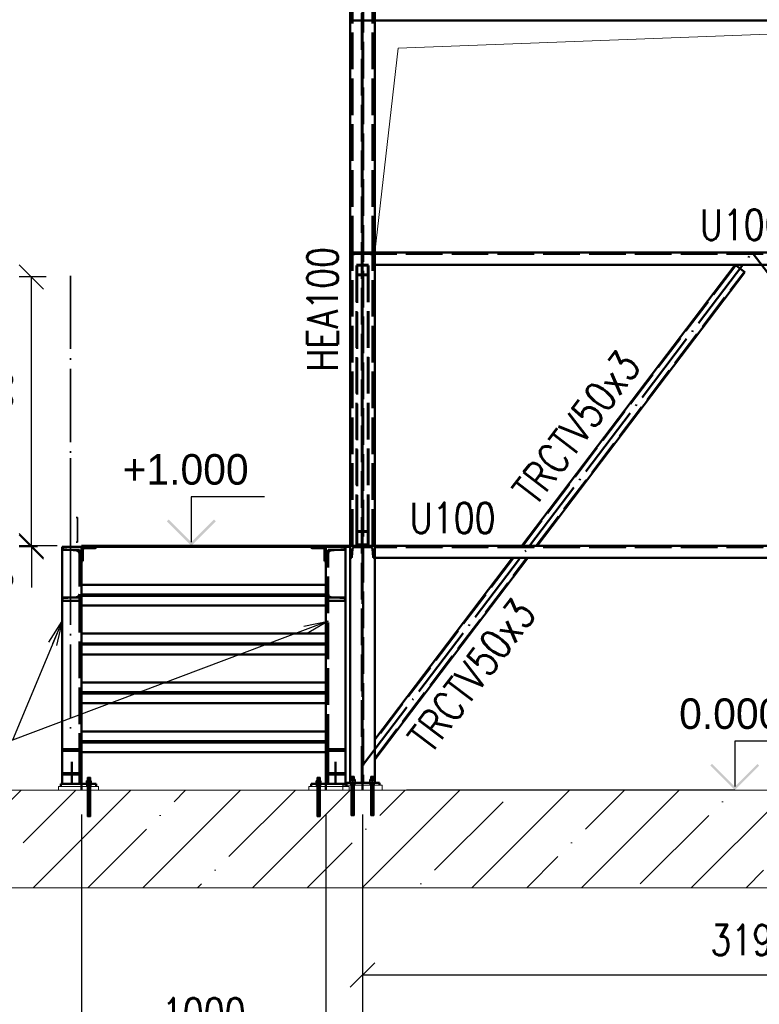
# Paper-space layout 'Layout1' of a CAD drawing. Extents: x -2 to 1083, y -36 to 422.
# Tile 18 of 67: x 352 to 413, y 299 to 379. Entities that reach past the tile are written whole.
import ezdxf

# ---------------------------------------------------------------- set-up
doc = ezdxf.new("R2010")
doc.units = 0
doc.linetypes.add('ACAD_ISO02W100', pattern=[15, 12, -3])
doc.linetypes.add('ACAD_ISO04W100', pattern=[30.5, 24, -3, 0.5, -3])
doc.layers.get('0').update_dxf_attribs({"linetype": 'CONTINUOUS'})
doc.layers.get('DEFPOINTS').update_dxf_attribs({"color": 132, "linetype": 'CONTINUOUS'})
for name, color, linetype, lineweight in [('SS_BETON-PODLITI', 9, 'CONTINUOUS', 13), ('SS_BETON-ZAKLADY', 9, 'CONTINUOUS', 13), ('SS_KOTVY', 2, 'CONTINUOUS', 35), ('SS_KOTY', 3, 'CONTINUOUS', 25), ('SS_KOTY-VYSKOVA', 140, 'CONTINUOUS', 25), ('SS_LEMOVÁNÍ', 21, 'CONTINUOUS', 50), ('SS_PODKLADY', 9, 'CONTINUOUS', 13), ('SS_POPIS_PROFILU', 13, 'CONTINUOUS', 25), ('SS_SCHODISTE', 30, 'CONTINUOUS', 50), ('SS_SLOUPY', 143, 'CONTINUOUS', 50), ('SS_ZABRADLI', 2, 'CONTINUOUS', 35), ('SS_ZTUŽENÍ', 81, 'CONTINUOUS', 50)]:
    doc.layers.add(name, color=color, linetype=linetype, lineweight=lineweight)
doc.layers.add('SS_PLECHY', color=7, linetype='CONTINUOUS', lineweight=50, true_color=0xb47846)
doc.styles.add('ROMANS', font='romans.shx', dxfattribs={"width": 0.8})
doc.styles.add('romans.shx', font='romans.shx', dxfattribs={"height": 5})
doc.dimstyles.new('A-1_(2.5)_50AS', dxfattribs={"dimtxt": 2.5, "dimasz": 2, "dimexe": 1, "dimexo": 2, "dimgap": 0, "dimtad": 0, "dimdec": 1, "dimlfac": 50, "dimrnd": 1, "dimtxsty": 'ROMANS', "dimblk1": 'OBLIQUE', "dimblk2": 'OBLIQUE', "dimsah": 1, "dimcen": 2, "dimclrd": 256, "dimclre": 256, "dimclrt": 256, "dimadec": 1, "dimazin": 2, "dimtfac": 0.714286, "dimtdec": 1, "dimtmove": 0, "dimatfit": 3, "dimldrblk": 'OPEN', "dimfxl": 1, "dimtvp": 1.142857, "dimtfill": 1, "dimtolj": 1, "dimlwd": -1, "dimlwe": -1, "dimarcsym": 0})

# ---------------------------------------------------------------- blocks, each defined once
blk = doc.blocks.new('_Oblique')
at = {"color": 0, "linetype": 'ByBlock', "lineweight": -2}
blk.add_line((-0.5, -0.5), (0.5, 0.5), dxfattribs=at)
blk = doc.blocks.new('*D55')
at = {"layer": 'DEFPOINTS', "color": 0, "transparency": 16777216}
for p in [(357.259, 316.388, 25613.58), (377.259, 316.388), (377.259, 295.252)]:
    blk.add_point(p, dxfattribs=at)
at = {"layer": 'SS_KOTY', "transparency": 16777216}
for p, q in [((357.259, 314.388), (357.259, 294.252)), ((377.259, 314.388), (377.259, 294.252)), ((357.259, 295.252), (377.259, 295.252))]:
    blk.add_line(p, q, dxfattribs=at)
at = {"layer": 'SS_KOTY', "transparency": 16777216, "xscale": 2, "yscale": 2, "zscale": 2, "rotation": 180}
blk.add_blockref('_Oblique', (357.259, 295.252), dxfattribs=at)
at = {"layer": 'SS_KOTY', "transparency": 16777216, "xscale": 2, "yscale": 2, "zscale": 2}
blk.add_blockref('_Oblique', (377.259, 295.252), dxfattribs=at)
at = {"layer": 'SS_KOTY', "transparency": 16777216, "insert": (367.259, 298.109), "char_height": 2.5, "attachment_point": 5, "style": 'ROMANS', "bg_fill": 3, "box_fill_scale": 1.1, "bg_fill_color": 256, "bg_fill_true_color": 13158600, "bg_fill_transparency": 0}
blk.add_mtext('\\A1;1000', dxfattribs=at)
blk = doc.blocks.new('_OPEN')
at = {"color": 0, "linetype": 'ByBlock'}
for p, q in [((-1, 0.167), (0, 0)), ((0, 0), (-1, -0.167)), ((0, 0), (-1, 0))]:
    blk.add_line(p, q, dxfattribs=at)
blk = doc.blocks.new('*D56')
at = {"layer": 'DEFPOINTS', "color": 0, "transparency": 16777216}
for p in [(377.259, 316.388), (380.259, 316.388, 25627)]:
    blk.add_point(p, dxfattribs=at)
at = {"layer": 'SS_KOTY', "transparency": 16777216}
for p, q in [((377.259, 314.388), (377.259, 294.252)), ((380.259, 314.388), (380.259, 294.252)), ((377.259, 295.252), (380.259, 295.252)), ((378.759, 295.252), (380.184, 290.502)), ((380.184, 290.502), (385.041, 290.502))]:
    blk.add_line(p, q, dxfattribs=at)
at = {"layer": 'SS_KOTY', "transparency": 16777216, "xscale": 2, "yscale": 2, "zscale": 2, "rotation": 180}
blk.add_blockref('_Oblique', (377.259, 295.252), dxfattribs=at)
at = {"layer": 'SS_KOTY', "transparency": 16777216, "insert": (382.612, 293.359), "char_height": 2.5, "attachment_point": 5, "style": 'ROMANS', "bg_fill": 3, "box_fill_scale": 1.1, "bg_fill_color": 256, "bg_fill_true_color": 13158600, "bg_fill_transparency": 0}
blk.add_mtext('\\A1;150', dxfattribs=at)
at = {"layer": 'DEFPOINTS', "color": 0, "transparency": 16777216}
blk.add_point((380.259, 295.252), dxfattribs=at)
at = {"layer": 'SS_KOTY', "transparency": 16777216, "xscale": 2, "yscale": 2, "zscale": 2}
blk.add_blockref('_Oblique', (380.259, 295.252), dxfattribs=at)
blk = doc.blocks.new('*D57')
at = {"layer": 'DEFPOINTS', "color": 0, "transparency": 16777216}
for p in [(380.259, 316.388, 25627), (444.059, 316.388), (444.059, 301.252)]:
    blk.add_point(p, dxfattribs=at)
at = {"layer": 'SS_KOTY', "transparency": 16777216}
for p, q in [((380.259, 314.388), (380.259, 300.252)), ((444.059, 314.388), (444.059, 300.252)), ((380.259, 301.252), (444.059, 301.252))]:
    blk.add_line(p, q, dxfattribs=at)
at = {"layer": 'SS_KOTY', "transparency": 16777216, "xscale": 2, "yscale": 2, "zscale": 2, "rotation": 180}
blk.add_blockref('_Oblique', (380.259, 301.252), dxfattribs=at)
at = {"layer": 'SS_KOTY', "transparency": 16777216, "xscale": 2, "yscale": 2, "zscale": 2}
blk.add_blockref('_Oblique', (444.059, 301.252), dxfattribs=at)
at = {"layer": 'SS_KOTY', "transparency": 16777216, "insert": (412.159, 304.109), "char_height": 2.5, "attachment_point": 5, "style": 'ROMANS', "bg_fill": 3, "box_fill_scale": 1.1, "bg_fill_color": 256, "bg_fill_true_color": 13158600, "bg_fill_transparency": 0}
blk.add_mtext('\\A1;3190', dxfattribs=at)
blk = doc.blocks.new('*D61')
at = {"layer": 'DEFPOINTS', "color": 0, "transparency": 16777216}
for p in [(380.259, 316.388, 25627), (507.859, 316.388), (507.859, 295.252)]:
    blk.add_point(p, dxfattribs=at)
at = {"layer": 'SS_KOTY', "transparency": 16777216}
for p, q in [((380.259, 314.388), (380.259, 294.252)), ((507.859, 314.388), (507.859, 294.252)), ((380.259, 295.252), (507.859, 295.252))]:
    blk.add_line(p, q, dxfattribs=at)
at = {"layer": 'SS_KOTY', "transparency": 16777216, "xscale": 2, "yscale": 2, "zscale": 2, "rotation": 180}
blk.add_blockref('_Oblique', (380.259, 295.252), dxfattribs=at)
at = {"layer": 'SS_KOTY', "transparency": 16777216, "xscale": 2, "yscale": 2, "zscale": 2}
blk.add_blockref('_Oblique', (507.859, 295.252), dxfattribs=at)
at = {"layer": 'SS_KOTY', "transparency": 16777216, "insert": (444.059, 298.109), "char_height": 2.5, "attachment_point": 5, "style": 'ROMANS', "bg_fill": 3, "box_fill_scale": 1.1, "bg_fill_color": 256, "bg_fill_true_color": 13158600, "bg_fill_transparency": 0}
blk.add_mtext('\\A1;6380', dxfattribs=at)
blk = doc.blocks.new('*D62')
at = {"layer": 'DEFPOINTS', "color": 0, "transparency": 16777216}
for p in [(357.259, 316.388), (530.859, 316.388), (530.859, 284.502)]:
    blk.add_point(p, dxfattribs=at)
at = {"layer": 'SS_KOTY', "transparency": 16777216}
for p, q in [((357.259, 314.388), (357.259, 283.502)), ((530.859, 314.388), (530.859, 283.502)), ((357.259, 284.502), (530.859, 284.502))]:
    blk.add_line(p, q, dxfattribs=at)
at = {"layer": 'SS_KOTY', "transparency": 16777216, "xscale": 2, "yscale": 2, "zscale": 2, "rotation": 180}
blk.add_blockref('_Oblique', (357.259, 284.502), dxfattribs=at)
at = {"layer": 'SS_KOTY', "transparency": 16777216, "xscale": 2, "yscale": 2, "zscale": 2}
blk.add_blockref('_Oblique', (530.859, 284.502), dxfattribs=at)
at = {"layer": 'SS_KOTY', "transparency": 16777216, "insert": (444.059, 287.359), "char_height": 2.5, "attachment_point": 5, "style": 'ROMANS', "bg_fill": 3, "box_fill_scale": 1.1, "bg_fill_color": 256, "bg_fill_true_color": 13158600, "bg_fill_transparency": 0}
blk.add_mtext('\\A1;8680', dxfattribs=at)
blk = doc.blocks.new('*D66')
at = {"layer": 'DEFPOINTS', "color": 0, "transparency": 16777216}
for p in [(353.156, 336.288), (355.659, 336.288, 25589.7), (357.259, 336.388, 25589.1)]:
    blk.add_point(p, dxfattribs=at)
at = {"layer": 'SS_KOTY', "transparency": 16777216}
for p, q in [((355.259, 336.388), (352.156, 336.388)), ((353.659, 336.288), (352.156, 336.288)), ((353.156, 336.388), (353.156, 336.288)), ((353.156, 336.288), (353.156, 332.955))]:
    blk.add_line(p, q, dxfattribs=at)
at = {"layer": 'SS_KOTY', "transparency": 16777216, "xscale": 2, "yscale": 2, "zscale": 2}
for p, rotation in [((353.156, 336.388), 90), ((353.156, 336.288), 270)]:
    blk.add_blockref('_Oblique', p, dxfattribs=dict(at, rotation=rotation))
at = {"layer": 'SS_KOTY', "transparency": 16777216, "insert": (350.299, 333.622), "char_height": 2.5, "attachment_point": 5, "rotation": 90, "style": 'ROMANS', "bg_fill": 3, "box_fill_scale": 1.1, "bg_fill_color": 256, "bg_fill_true_color": 13158600, "bg_fill_transparency": 0}
blk.add_mtext('\\A1;5', dxfattribs=at)
blk = doc.blocks.new('*D67')
at = {"layer": 'DEFPOINTS', "color": 0, "transparency": 16777216}
for p in [(353.156, 358.391), (356.359, 358.391, 25589.576), (357.259, 336.388, 25589.1)]:
    blk.add_point(p, dxfattribs=at)
at = {"layer": 'SS_KOTY', "transparency": 16777216}
for p, q in [((354.359, 358.391), (352.156, 358.391)), ((353.156, 336.388), (353.156, 358.391)), ((355.259, 336.388), (352.156, 336.388))]:
    blk.add_line(p, q, dxfattribs=at)
at = {"layer": 'SS_KOTY', "transparency": 16777216, "xscale": 2, "yscale": 2, "zscale": 2}
for p, rotation in [((353.156, 358.391), 90), ((353.156, 336.388), 270)]:
    blk.add_blockref('_Oblique', p, dxfattribs=dict(at, rotation=rotation))
at = {"layer": 'SS_KOTY', "transparency": 16777216, "insert": (350.299, 347.39), "char_height": 2.5, "attachment_point": 5, "rotation": 90, "style": 'ROMANS', "bg_fill": 3, "box_fill_scale": 1.1, "bg_fill_color": 256, "bg_fill_true_color": 13158600, "bg_fill_transparency": 0}
blk.add_mtext('\\A1;1100', dxfattribs=at)

psp = doc.layouts.get("Layout1")

# ---------------------------------------------------------------- hatches: boundary and pattern name
at = {"layer": 'SS_KOTY-VYSKOVA'}
psp.add_hatch(color=256, dxfattribs=at).paths.add_polyline_path([(364.3849, 338.5298), (364.2434, 338.3883), (366.2434, 336.3883), (368.2434, 338.3883), (368.102, 338.5298), (366.2434, 336.6712)])

# ---------------------------------------------------------------- linework, layer by layer
at = {"layer": 'SS_BETON-PODLITI', "ltscale": 0.25}
psp.add_line((355.3587, 316.6883), (355.3587, 316.3883), dxfattribs=at)
at = {"layer": 'SS_KOTVY', "color": 7, "linetype": 'ACAD_ISO04W100', "ltscale": 0.25}
for p, q in [((358.0987, 317.0883), (357.6187, 317.0883)), ((357.8587, 317.0883), (357.8587, 317.0883)), ((376.8987, 317.0883), (376.4187, 317.0883)), ((376.6587, 317.0883), (376.6587, 317.0883)), ((379.2187, 317.1883), (379.6987, 317.1883)), ((379.4587, 317.1883), (379.4587, 317.1883)), ((380.8187, 317.1883), (381.2987, 317.1883)), ((381.0587, 317.1883), (381.0587, 317.1883))]:
    psp.add_line(p, q, dxfattribs=at)
at = {"layer": 'SS_KOTVY', "color": 1, "linetype": 'Continuous', "ltscale": 0.25}
for p, q in [((357.6187, 316.9383), (357.6233, 316.9383)), ((357.6187, 316.9383), (357.6187, 316.8883)), ((357.6233, 316.9383), (357.637, 316.9383)), ((357.637, 316.9383), (357.6591, 316.9383)), ((357.6591, 316.9383), (357.689, 316.9383)), ((357.8587, 317.1383), (357.669, 317.1383)), ((357.669, 317.1383), (357.669, 316.9383)), ((357.689, 316.9383), (357.7254, 316.9383)), ((357.7254, 316.9383), (357.7669, 316.9383)), ((357.7478, 317.4083), (357.7387, 317.4083)), ((357.7387, 317.4083), (357.7387, 317.1383)), ((357.7738, 317.4083), (357.7478, 317.4083)), ((357.7669, 316.9383), (357.8119, 316.9383)), ((357.8128, 317.4083), (357.7738, 317.4083)), ((357.8119, 316.9383), (357.8587, 316.9383)), ((357.8587, 317.4083), (357.8128, 317.4083)), ((357.9046, 317.4083), (357.8587, 317.4083)), ((358.0484, 317.1383), (357.8587, 317.1383)), ((357.8587, 317.1383), (357.8587, 316.9383)), ((357.8587, 316.9383), (357.9055, 316.9383)), ((357.9435, 317.4083), (357.9046, 317.4083)), ((357.9055, 316.9383), (357.9505, 316.9383)), ((357.9696, 317.4083), (357.9435, 317.4083)), ((357.9505, 316.9383), (357.992, 316.9383)), ((357.9787, 317.4083), (357.9696, 317.4083)), ((357.9787, 317.1383), (357.9787, 317.4083)), ((357.992, 316.9383), (358.0284, 316.9383)), ((358.0284, 316.9383), (358.0582, 316.9383)), ((358.0484, 316.9383), (358.0484, 317.1383)), ((358.0582, 316.9383), (358.0804, 316.9383)), ((358.0804, 316.9383), (358.0941, 316.9383)), ((358.0941, 316.9383), (358.0987, 316.9383)), ((358.0987, 316.8883), (358.0987, 316.9383)), ((376.4187, 316.9383), (376.4233, 316.9383)), ((376.4187, 316.9383), (376.4187, 316.8883)), ((376.4233, 316.9383), (376.437, 316.9383)), ((376.437, 316.9383), (376.4591, 316.9383)), ((376.4591, 316.9383), (376.489, 316.9383)), ((376.6587, 317.1383), (376.469, 317.1383)), ((376.469, 317.1383), (376.469, 316.9383)), ((376.489, 316.9383), (376.5254, 316.9383)), ((376.5254, 316.9383), (376.5669, 316.9383)), ((376.5478, 317.4083), (376.5387, 317.4083)), ((376.5387, 317.4083), (376.5387, 317.1383)), ((376.5738, 317.4083), (376.5478, 317.4083)), ((376.5669, 316.9383), (376.6119, 316.9383)), ((376.6128, 317.4083), (376.5738, 317.4083)), ((376.6119, 316.9383), (376.6587, 316.9383)), ((376.6587, 317.4083), (376.6128, 317.4083)), ((376.7046, 317.4083), (376.6587, 317.4083)), ((376.8484, 317.1383), (376.6587, 317.1383)), ((376.6587, 317.1383), (376.6587, 316.9383)), ((376.6587, 316.9383), (376.7055, 316.9383)), ((376.7435, 317.4083), (376.7046, 317.4083)), ((376.7055, 316.9383), (376.7505, 316.9383)), ((376.7696, 317.4083), (376.7435, 317.4083)), ((376.7505, 316.9383), (376.792, 316.9383)), ((376.7787, 317.4083), (376.7696, 317.4083)), ((376.7787, 317.1383), (376.7787, 317.4083)), ((376.792, 316.9383), (376.8284, 316.9383)), ((376.8284, 316.9383), (376.8582, 316.9383)), ((376.8484, 316.9383), (376.8484, 317.1383)), ((376.8582, 316.9383), (376.8804, 316.9383)), ((376.8804, 316.9383), (376.8941, 316.9383)), ((376.8941, 316.9383), (376.8987, 316.9383)), ((376.8987, 316.8883), (376.8987, 316.9383)), ((379.2187, 317.0383), (379.2233, 317.0383)), ((379.2187, 317.0383), (379.2187, 316.9883)), ((379.2233, 317.0383), (379.237, 317.0383)), ((379.237, 317.0383), (379.2586, 317.0383)), ((381.2588, 317.0383), (381.2804, 317.0383)), ((381.2804, 317.0383), (381.2941, 317.0383)), ((381.2941, 317.0383), (381.2987, 317.0383)), ((381.2987, 316.9883), (381.2987, 317.0383))]:
    psp.add_line(p, q, dxfattribs=at)
at = {"layer": 'SS_KOTVY', "color": 3, "linetype": 'ACAD_ISO02W100', "ltscale": 0.25}
for p, q in [((379.2586, 317.0383), (379.2591, 317.0383)), ((379.2591, 317.0383), (379.269, 317.0383)), ((379.4587, 317.2383), (379.269, 317.2383)), ((379.269, 317.2383), (379.269, 317.0383)), ((379.269, 317.0383), (379.289, 317.0383)), ((379.289, 317.0383), (379.3254, 317.0383)), ((379.3254, 317.0383), (379.3669, 317.0383)), ((379.3478, 317.5083), (379.3387, 317.5083)), ((379.3387, 317.5083), (379.3387, 317.2383)), ((379.3738, 317.5083), (379.3478, 317.5083)), ((379.3669, 317.0383), (379.4119, 317.0383)), ((379.4128, 317.5083), (379.3738, 317.5083)), ((379.4119, 317.0383), (379.4587, 317.0383)), ((379.4587, 317.5083), (379.4128, 317.5083)), ((379.5046, 317.5083), (379.4587, 317.5083)), ((379.6484, 317.2383), (379.4587, 317.2383)), ((379.4587, 317.2383), (379.4587, 317.0383)), ((379.4587, 317.0383), (379.5055, 317.0383)), ((379.5435, 317.5083), (379.5046, 317.5083)), ((379.5055, 317.0383), (379.5505, 317.0383)), ((379.5696, 317.5083), (379.5435, 317.5083)), ((379.5505, 317.0383), (379.592, 317.0383)), ((379.5787, 317.5083), (379.5696, 317.5083)), ((379.5787, 317.2383), (379.5787, 317.5083)), ((379.592, 317.0383), (379.6284, 317.0383)), ((379.6284, 317.0383), (379.6484, 317.0383)), ((379.6484, 317.0383), (379.6484, 317.2383)), ((379.6484, 317.0383), (379.6582, 317.0383)), ((379.6582, 317.0383), (379.6804, 317.0383)), ((379.6804, 317.0383), (379.6941, 317.0383)), ((379.6941, 317.0383), (379.6987, 317.0383)), ((379.6987, 316.9884), (379.6987, 317.0383)), ((380.8187, 317.0383), (380.8233, 317.0383)), ((380.8187, 317.0383), (380.8187, 316.9884)), ((380.8233, 317.0383), (380.837, 317.0383)), ((380.837, 317.0383), (380.8591, 317.0383)), ((380.8591, 317.0383), (380.869, 317.0383)), ((381.0587, 317.2383), (380.869, 317.2383)), ((380.869, 317.2383), (380.869, 317.0383)), ((380.869, 317.0383), (380.889, 317.0383)), ((380.889, 317.0383), (380.9254, 317.0383)), ((380.9254, 317.0383), (380.9669, 317.0383)), ((380.9478, 317.5083), (380.9387, 317.5083)), ((380.9387, 317.5083), (380.9387, 317.2383)), ((380.9738, 317.5083), (380.9478, 317.5083)), ((380.9669, 317.0383), (381.0119, 317.0383)), ((381.0128, 317.5083), (380.9738, 317.5083)), ((381.0119, 317.0383), (381.0587, 317.0383)), ((381.0587, 317.5083), (381.0128, 317.5083)), ((381.1046, 317.5083), (381.0587, 317.5083)), ((381.2484, 317.2383), (381.0587, 317.2383)), ((381.0587, 317.2383), (381.0587, 317.0383)), ((381.0587, 317.0383), (381.1055, 317.0383)), ((381.1435, 317.5083), (381.1046, 317.5083)), ((381.1055, 317.0383), (381.1505, 317.0383)), ((381.1696, 317.5083), (381.1435, 317.5083)), ((381.1505, 317.0383), (381.192, 317.0383)), ((381.1787, 317.5083), (381.1696, 317.5083)), ((381.1787, 317.2383), (381.1787, 317.5083)), ((381.192, 317.0383), (381.2284, 317.0383)), ((381.2284, 317.0383), (381.2484, 317.0383)), ((381.2484, 317.0383), (381.2484, 317.2383)), ((381.2484, 317.0383), (381.2582, 317.0383)), ((381.2582, 317.0383), (381.2588, 317.0383))]:
    psp.add_line(p, q, dxfattribs=at)
at = {"layer": 'SS_KOTY-VYSKOVA'}
for p, q in [((372.2434, 340.3883, 25589.1), (366.2434, 340.3883, 25589.1)), ((366.2434, 340.3883, 25589.1), (366.2434, 336.6712, 25589.1)), ((416.735, 320.3883), (410.735, 320.3883))]:
    psp.add_line(p, q, dxfattribs=at)
at = {"layer": 'SS_LEMOVÁNÍ', "color": 7, "linetype": 'ACAD_ISO04W100', "ltscale": 0.25}
for p, q in [((380.2587, 336.3883), (380.2587, 396.3883)), ((380.2587, 379.3883), (444.0587, 379.3883)), ((380.2587, 379.3883), (380.2587, 379.3883)), ((380.2587, 360.3883), (380.2587, 379.3883)), ((380.2587, 360.3883), (444.0587, 360.3883)), ((380.2587, 360.3883), (380.2587, 360.3883)), ((380.2587, 336.3883), (444.0587, 336.3883)), ((380.2587, 336.3883), (380.2587, 336.3883))]:
    psp.add_line(p, q, dxfattribs=at)
at = {"layer": 'SS_LEMOVÁNÍ', "color": 3, "linetype": 'ACAD_ISO02W100', "ltscale": 0.25}
for p, q in [((379.4287, 379.3883), (379.4287, 394.4683)), ((381.0887, 379.3883), (381.0887, 394.4683)), ((379.2587, 379.3883), (381.2587, 379.3883)), ((379.4287, 360.3883), (379.4287, 379.3883)), ((381.0887, 360.3883), (381.0887, 379.3883)), ((381.2587, 360.3883), (379.2587, 360.3883)), ((379.4287, 336.3883), (379.4287, 360.3883)), ((381.0887, 336.3883), (381.0887, 360.3883)), ((379.3953, 359.4712), (379.4466, 360.1119)), ((380.9014, 360.2683), (379.616, 360.2683)), ((381.0708, 360.1119), (381.1221, 359.4712)), ((443.0587, 360.2683), (381.2587, 360.2683)), ((379.2587, 359.3883), (379.3056, 359.3883)), ((381.2118, 359.3883), (381.2587, 359.3883)), ((379.2587, 336.3883), (381.2587, 336.3883)), ((379.3953, 335.4712), (379.4466, 336.1119)), ((380.9014, 336.2683), (379.616, 336.2683)), ((381.0708, 336.1119), (381.1221, 335.4712)), ((443.0587, 336.2683), (381.2587, 336.2683)), ((379.2587, 335.3883), (379.3056, 335.3883)), ((381.2118, 335.3883), (381.2587, 335.3883))]:
    psp.add_line(p, q, dxfattribs=at)
at = {"layer": 'SS_LEMOVÁNÍ', "color": 1, "linetype": 'Continuous', "ltscale": 0.25}
for p, q in [((381.2587, 379.3883), (443.0587, 379.3883)), ((443.0587, 360.3883), (381.2587, 360.3883)), ((381.2587, 359.3883), (443.0587, 359.3883)), ((381.2587, 336.3883), (443.0587, 336.3883)), ((381.2587, 335.3883), (443.0587, 335.3883))]:
    psp.add_line(p, q, dxfattribs=at)
at = {"layer": 'SS_LEMOVÁNÍ', "color": 3, "linetype": 'ACAD_ISO02W100', "ltscale": 0.25, "extrusion": (8.28135e-13, -3.82363e-13, -1)}
psp.add_arc((-379.616, 360.0983), 0.17, 4.574, 90, dxfattribs=at)
at = {"layer": 'SS_LEMOVÁNÍ', "color": 3, "linetype": 'ACAD_ISO02W100', "ltscale": 0.25, "extrusion": (0, 6.12323e-17, -1)}
psp.add_arc((-380.9014, 360.0983), 0.17, 90, 175.426, dxfattribs=at)
at = {"layer": 'SS_LEMOVÁNÍ', "color": 3, "linetype": 'ACAD_ISO02W100', "ltscale": 0.25}
for centre, start, end in [((379.3056, 359.4783), 270, 355.426), ((381.2118, 359.4783), 184.574, 270), ((379.3056, 335.4783), 270, 355.426), ((381.2118, 335.4783), 184.574, 270)]:
    psp.add_arc(centre, 0.09, start, end, dxfattribs=at)
at = {"layer": 'SS_LEMOVÁNÍ', "color": 3, "linetype": 'ACAD_ISO02W100', "ltscale": 0.25, "extrusion": (4.14068e-13, -1.91151e-13, -1)}
psp.add_arc((-379.616, 336.0983), 0.17, 4.574, 90, dxfattribs=at)
at = {"layer": 'SS_LEMOVÁNÍ', "color": 3, "linetype": 'ACAD_ISO02W100', "ltscale": 0.25, "extrusion": (-1.77282e-13, -4.27936e-13, -1)}
psp.add_arc((-380.9014, 336.0983), 0.17, 90, 175.426, dxfattribs=at)
at = {"layer": 'SS_PLECHY', "color": 1, "linetype": 'Continuous', "ltscale": 0.25}
for p, q in [((376.0587, 336.2883), (358.4587, 336.2883)), ((357.2587, 328.3883), (377.2587, 328.3883)), ((377.2587, 328.2883), (357.2587, 328.2883)), ((357.2587, 324.3883), (377.2587, 324.3883)), ((377.2587, 324.2883), (357.2587, 324.2883)), ((357.2587, 320.3883), (377.2587, 320.3883)), ((377.2587, 320.2883), (357.2587, 320.2883))]:
    psp.add_line(p, q, dxfattribs=at)
at = {"layer": 'SS_PLECHY', "color": 9, "linetype": 'Continuous', "ltscale": 0.25}
for p, q in [((357.2587, 331.4883), (377.2587, 331.4883)), ((377.2587, 329.1883), (357.2587, 329.1883)), ((357.2587, 327.4883), (377.2587, 327.4883)), ((377.2587, 325.1883), (357.2587, 325.1883)), ((357.2587, 323.4883), (377.2587, 323.4883)), ((377.2587, 321.1883), (357.2587, 321.1883)), ((357.2587, 319.4883), (377.2587, 319.4883))]:
    psp.add_line(p, q, dxfattribs=at)
at = {"layer": 'SS_PODKLADY', "color": 3, "linetype": 'ACAD_ISO02W100', "ltscale": 0.25}
psp.add_line((506.8587, 336.2883), (381.2587, 336.2883), dxfattribs=at)
at = {"layer": 'SS_PODKLADY', "elevation": 25627.96}
psp.add_lwpolyline([(381.2587, 360.3883), (383.1667, 377.1102), (443.0587, 379.3883)], dxfattribs=at)
at = {"layer": 'SS_POPIS_PROFILU', "color": 0, "linetype": 'ByBlock'}
for p, q in [((354.5837, 328.4858), (355.6587, 330.205)), ((355.6587, 330.205), (354.8915, 328.358)), ((355.6587, 330.205), (355.1994, 328.2301)), ((375.4497, 329.8112), (377.4387, 330.205)), ((377.4387, 330.205), (375.5673, 329.4993)), ((377.4387, 330.205), (375.685, 329.1874))]:
    psp.add_line(p, q, dxfattribs=at)
at = {"layer": 'SS_POPIS_PROFILU', "color": 13}
for points in [[(355.6587, 330.205), (351.6138, 320.4663), (343.8043, 320.4663)], [(377.4387, 330.205), (351.6138, 320.4663), (343.8043, 320.4663)]]:
    psp.add_lwpolyline(points, dxfattribs=at)
at = {"layer": 'SS_SCHODISTE', "color": 1, "linetype": 'Continuous', "ltscale": 0.25}
for p, q in [((358.4587, 336.2683), (358.4587, 336.2883)), ((377.2587, 336.2883), (376.0587, 336.2883)), ((376.0587, 336.2883), (376.0587, 336.2683)), ((376.1387, 336.1883), (376.9987, 336.1883)), ((378.8587, 336.2883), (377.2587, 336.2883)), ((377.2587, 336.2883), (377.2587, 319.7217)), ((378.8587, 319.7217), (378.8587, 336.2883)), ((377.1587, 336.0283), (377.1587, 335.1683)), ((377.2387, 335.0883), (377.2587, 335.0883)), ((357.2587, 319.7216), (355.6587, 319.7216)), ((355.6587, 319.7216), (355.6587, 316.8883)), ((357.2587, 316.8883), (357.2587, 319.7216)), ((378.8587, 319.7216), (377.2587, 319.7216)), ((377.2587, 319.7216), (377.2587, 316.8883)), ((378.8587, 316.9883), (378.8587, 319.7216)), ((358.4587, 316.8883), (355.5587, 316.8883)), ((355.5587, 316.8883), (355.5587, 316.6883)), ((378.8587, 316.8883), (376.0587, 316.8883))]:
    psp.add_line(p, q, dxfattribs=at)
at = {"layer": 'SS_SCHODISTE', "color": 7, "linetype": 'Continuous', "ltscale": 0.25}
for p, q in [((377.2587, 336.3883), (379.2587, 336.3883)), ((377.2587, 336.3883), (377.2587, 336.2883)), ((379.2587, 336.2883), (378.8587, 336.2883))]:
    psp.add_line(p, q, dxfattribs=at)
at = {"layer": 'SS_SCHODISTE', "color": 7, "linetype": 'ACAD_ISO04W100', "ltscale": 0.25}
for p, q in [((377.2587, 336.2883), (377.2587, 336.2883)), ((377.2587, 336.2883), (377.2587, 336.2883)), ((356.4587, 318.6912), (356.4587, 316.8883)), ((378.0587, 318.6912), (378.0587, 316.8883))]:
    psp.add_line(p, q, dxfattribs=at)
at = {"layer": 'SS_SCHODISTE', "color": 3, "linetype": 'ACAD_ISO02W100', "ltscale": 0.25}
for p, q in [((378.7483, 336.0935), (378.8235, 336.1283)), ((378.8235, 336.1283), (378.8587, 336.2131)), ((378.8587, 336.0383), (377.4387, 336.0383)), ((377.4387, 319.6046), (377.4387, 336.0383)), ((377.4387, 335.7579), (377.5119, 335.9347)), ((377.5119, 335.9347), (377.6688, 336.0071)), ((377.6688, 336.0071), (378.7483, 336.0935)), ((357.0787, 332.1383), (355.6587, 332.1383)), ((355.7691, 332.0832), (355.6938, 332.0484)), ((355.7691, 332.0832), (356.8486, 332.1695)), ((377.5119, 332.242), (377.4387, 332.4187)), ((378.8587, 332.1383), (377.4387, 332.1383)), ((377.6688, 332.1695), (377.5119, 332.242)), ((377.6688, 332.1695), (378.7483, 332.0832)), ((378.8235, 332.0484), (378.7483, 332.0832)), ((355.6938, 332.0484), (355.6587, 331.9636)), ((357.2587, 331.8883), (355.6587, 331.8883)), ((378.8587, 331.8883), (377.2587, 331.8883)), ((378.8587, 331.9636), (378.8235, 332.0484)), ((355.6587, 319.6046), (357.0787, 319.6046)), ((357.0787, 319.6046), (357.0787, 316.8883)), ((377.4387, 319.6046), (378.8587, 319.6046)), ((377.4387, 316.8883), (377.4387, 319.6046)), ((357.0787, 317.7779), (355.6587, 317.7779)), ((357.2587, 317.6608), (355.6587, 317.6608)), ((378.8587, 317.6608), (377.2587, 317.6608)), ((378.8587, 317.7779), (377.4387, 317.7779)), ((378.9587, 316.8883), (378.8587, 316.8883))]:
    psp.add_line(p, q, dxfattribs=at)
at = {"layer": 'SS_SCHODISTE', "color": 1, "linetype": 'Continuous', "ltscale": 0.25}
for centre, start, end in [((358.3787, 336.2683), 270, 0), ((376.1387, 336.2683), 180, 270), ((377.2387, 335.1683), 180, 270)]:
    psp.add_arc(centre, 0.08, start, end, dxfattribs=at)
at = {"layer": 'SS_SCHODISTE', "color": 1, "linetype": 'Continuous', "ltscale": 0.25, "extrusion": (-1.88363e-13, -4.54686e-13, -1)}
psp.add_arc((-376.9987, 336.0283), 0.16, 90, 180, dxfattribs=at)
at = {"layer": 'SS_SCHODISTE', "color": 3, "linetype": 'ACAD_ISO02W100', "ltscale": 0.25, "extrusion": (6.0633e-13, -2.51089e-13, -1)}
psp.add_arc((-378.7387, 336.2131), 0.12, 180, 265.426, dxfattribs=at)
at = {"layer": 'SS_SCHODISTE', "color": 3, "linetype": 'ACAD_ISO02W100', "ltscale": 0.25}
for centre, start, end in [((377.6887, 335.7579), 94.574, 180), ((377.6887, 332.4187), 180, 265.426)]:
    psp.add_arc(centre, 0.25, start, end, dxfattribs=at)
at = {"layer": 'SS_SCHODISTE', "color": 3, "linetype": 'ACAD_ISO02W100', "ltscale": 0.25, "extrusion": (-1.21266e-12, 5.02361e-13, -1)}
psp.add_arc((-355.7787, 331.9636), 0.12, 0, 85.426, dxfattribs=at)
at = {"layer": 'SS_SCHODISTE', "color": 3, "linetype": 'ACAD_ISO02W100', "ltscale": 0.25, "extrusion": (2.70884e-13, 5.86657e-13, -1)}
psp.add_arc((-378.7387, 331.9636), 0.12, 94.574, 180, dxfattribs=at)
at = {"layer": 'SS_SLOUPY', "color": 1, "linetype": 'Continuous', "ltscale": 0.25}
for p, q in [((379.2587, 396.3883), (379.2587, 316.9884)), ((381.2587, 316.9884), (381.2587, 396.3883)), ((381.6587, 316.9883), (378.8587, 316.9883))]:
    psp.add_line(p, q, dxfattribs=at)
at = {"layer": 'SS_SLOUPY', "color": 3, "linetype": 'ACAD_ISO02W100', "ltscale": 0.25}
for p, q in [((380.2087, 316.9884), (380.2087, 396.3883)), ((380.3087, 396.3883), (380.3087, 316.9884))]:
    psp.add_line(p, q, dxfattribs=at)
at = {"layer": 'SS_ZABRADLI', "color": 7, "linetype": 'ACAD_ISO04W100', "ltscale": 0.25, "extrusion": (1, 0, 0)}
psp.add_arc((331.8954, 0, 356.3587), 1.02, 90, 219.805571, dxfattribs=at)
at = {"layer": 'SS_ZTUŽENÍ', "color": 7, "linetype": 'ACAD_ISO04W100', "ltscale": 0.25}
for p, q in [((380.2587, 360.3883), (380.2587, 336.3883)), ((393.9301, 336.3883), (412.1587, 360.3883)), ((412.1587, 360.3883), (430.3873, 336.3883)), ((380.2587, 318.3883), (393.9301, 336.3883))]:
    psp.add_line(p, q, dxfattribs=at)
at = {"layer": 'SS_ZTUŽENÍ', "color": 3, "linetype": 'ACAD_ISO02W100', "ltscale": 0.25}
for p, q in [((379.7587, 359.3883), (380.7587, 359.3883)), ((379.7587, 337.586), (379.7587, 359.3883)), ((380.6987, 359.3376), (379.8187, 359.3376)), ((379.8187, 337.5151), (379.8187, 359.3376)), ((380.6987, 359.3376), (380.6987, 337.5151)), ((380.7587, 337.586), (380.7587, 359.3883)), ((410.8191, 359.352), (393.3776, 336.3884)), ((394.4827, 336.3884), (411.5199, 358.8198)), ((380.7587, 358.5428), (379.7587, 358.5428)), ((380.6987, 358.5936), (379.8187, 358.5936)), ((379.7587, 337.586), (380.7587, 337.586)), ((379.7587, 336.4743), (379.7587, 337.586)), ((379.8187, 337.5151), (380.6987, 337.5151)), ((379.8187, 336.4743), (379.8187, 337.5151)), ((380.6987, 337.5151), (380.6987, 336.4743)), ((380.7587, 336.4033), (380.7587, 337.586)), ((379.7587, 336.4033), (379.7587, 336.4743)), ((379.7587, 336.4033), (380.7587, 336.4033)), ((379.8187, 336.4743), (380.6987, 336.4743)), ((381.2587, 318.9775), (393.7231, 335.3883)), ((392.6181, 335.3883), (381.2587, 320.4324))]:
    psp.add_line(p, q, dxfattribs=at)
at = {"layer": 'SS_ZTUŽENÍ', "color": 1, "linetype": 'Continuous', "ltscale": 0.25}
for p, q in [((410.7713, 359.3883), (393.3023, 336.3884)), ((394.558, 336.3884), (411.5676, 358.7835)), ((411.5676, 358.7835), (410.7713, 359.3883)), ((381.2587, 318.8783), (393.7985, 335.3883)), ((392.5427, 335.3883), (381.2587, 320.5316))]:
    psp.add_line(p, q, dxfattribs=at)

# ---------------------------------------------------------------- texts
at = {"layer": 'SS_KOTY-VYSKOVA'}
for s, p in [('+1.000', (360.6182, 341.3883)), ('0.000', (406.1785, 321.3883))]:
    psp.add_text(s, height=2.5, dxfattribs=at).set_placement(p)
at = {"layer": 'SS_POPIS_PROFILU', "color": 13, "style": 'romans.shx', "width": 0.8}
for p in [(407.8718, 361.4093), (384.1156, 337.4093)]:
    psp.add_text('U100', height=2.5, dxfattribs=at).set_placement(p)
for s, rotation, p in [('HEA100', 90, (378.2377, 350.6445)), ('TRCTV50x3', 52.782464, (394.4038, 339.5266)), ('TRCTV50x3', 52.782464, (385.833, 319.2395))]:
    psp.add_text(s, height=2.5, rotation=rotation, dxfattribs=at).set_placement(p)

# ---------------------------------------------------------------- dimensions: what is measured, and where the dimension line sits
at = {"layer": 'SS_KOTY'}
dim = psp.add_linear_dim(base=(353.1559, 336.2883), p1=(357.2587, 336.3883, 25589.1), p2=(355.6587, 336.2883, 25589.7), angle=90, dimstyle='A-1_(2.5)_50AS', dxfattribs=at)
dim.commit()
dim.dimension.update_dxf_attribs({"geometry": '*D66', "text_midpoint": (350.2987, 333.6217)})
dim = psp.add_linear_dim(base=(377.2587, 295.252), p1=(357.2587, 316.3883, 25613.58), p2=(377.2587, 316.3883), dimstyle='A-1_(2.5)_50AS', dxfattribs=at)
dim.commit()
dim.dimension.update_dxf_attribs({"geometry": '*D55', "text_midpoint": (367.2587, 298.1091)})

# ---------------------------------------------------------------- next in the draw order: linework, layer by layer
at = {"layer": 'SS_PLECHY', "color": 9, "linetype": 'Continuous', "ltscale": 0.25}
psp.add_line((377.2587, 333.1883), (357.2587, 333.1883), dxfattribs=at)
at = {"layer": 'SS_PLECHY', "color": 1, "linetype": 'Continuous', "ltscale": 0.25}
for p, q in [((357.2587, 332.3883), (377.2587, 332.3883)), ((377.2587, 332.2883), (357.2587, 332.2883))]:
    psp.add_line(p, q, dxfattribs=at)
at = {"layer": 'SS_SCHODISTE', "color": 3, "linetype": 'ACAD_ISO02W100', "ltscale": 0.25}
for p, q in [((357.0055, 332.242), (356.8486, 332.1695)), ((357.0787, 332.4187), (357.0055, 332.242))]:
    psp.add_line(p, q, dxfattribs=at)
psp.add_arc((356.8287, 332.4187), 0.25, 274.574, 0, dxfattribs=at)

# ---------------------------------------------------------------- next in the draw order: dimensions: what is measured, and where the dimension line sits
at = {"layer": 'SS_KOTY'}
dim = psp.add_linear_dim(base=(353.1559, 358.3915), p1=(357.2587, 336.3883, 25589.1), p2=(356.3587, 358.3915, 25589.5762), angle=90, dimstyle='A-1_(2.5)_50AS', override={"dimtmove": 1}, dxfattribs=at)
dim.commit()
dim.dimension.update_dxf_attribs({"geometry": '*D67', "text_midpoint": (350.2987, 347.3899)})
dim = psp.add_linear_dim(base=(380.2587, 295.252), p1=(377.2587, 316.3883), p2=(380.2587, 316.3883, 25627), dimstyle='A-1_(2.5)_50AS', override={"dimtmove": 1}, dxfattribs=at)
dim.commit()
dim.dimension.update_dxf_attribs({"geometry": '*D56', "text_midpoint": (380.1837, 293.3591)})

# ---------------------------------------------------------------- next in the draw order: linework, layer by layer
at = {"layer": 'SS_KOTY-VYSKOVA'}
psp.add_line((366.2434, 336.3883), (357.2594, 336.3883), dxfattribs=at)
at = {"layer": 'SS_PLECHY', "color": 1, "linetype": 'Continuous', "ltscale": 0.25}
for p, q in [((357.2587, 336.3883), (377.2587, 336.3883)), ((357.2587, 336.2883), (357.2587, 336.3883))]:
    psp.add_line(p, q, dxfattribs=at)
at = {"layer": 'SS_SCHODISTE', "color": 1, "linetype": 'Continuous', "ltscale": 0.25}
for p, q in [((355.9137, 336.2883), (355.6587, 336.2883)), ((355.6587, 336.2883), (355.6587, 319.7217)), ((357.2587, 336.2883), (356.8037, 336.2883)), ((357.2587, 319.7217), (357.2587, 336.2883)), ((358.4587, 336.2883), (357.2587, 336.2883)), ((357.5187, 336.1883), (358.3787, 336.1883)), ((357.3587, 335.1683), (357.3587, 336.0283)), ((357.2587, 335.0883), (357.2787, 335.0883))]:
    psp.add_line(p, q, dxfattribs=at)
at = {"layer": 'SS_SCHODISTE', "color": 3, "linetype": 'ACAD_ISO02W100', "ltscale": 0.25}
for p, q in [((355.6587, 336.2131), (355.6938, 336.1283)), ((355.6938, 336.1283), (355.7691, 336.0935)), ((356.8037, 336.2883), (355.9137, 336.2883)), ((357.0787, 336.0383), (355.6587, 336.0383)), ((356.8486, 336.0071), (355.7691, 336.0935)), ((356.8486, 336.0071), (357.0055, 335.9347)), ((357.0055, 335.9347), (357.0787, 335.7579)), ((357.0787, 336.0383), (357.0787, 319.6046))]:
    psp.add_line(p, q, dxfattribs=at)
at = {"layer": 'SS_SCHODISTE', "color": 7, "linetype": 'ACAD_ISO04W100', "ltscale": 0.25}
psp.add_line((357.2587, 336.2883), (357.2587, 336.2883), dxfattribs=at)
psp.add_line((357.2587, 336.2883), (357.2587, 336.2883), dxfattribs=at)
at = {"layer": 'SS_SCHODISTE', "color": 3, "linetype": 'ACAD_ISO02W100', "ltscale": 0.25, "extrusion": (-5.41768e-13, -1.17313e-12, -1)}
psp.add_arc((-355.7787, 336.2131), 0.12, 274.574, 0, dxfattribs=at)
at = {"layer": 'SS_SCHODISTE', "color": 1, "linetype": 'Continuous', "ltscale": 0.25, "extrusion": (0, 6.12323e-17, -1)}
psp.add_arc((-357.5187, 336.0283), 0.16, 0, 90, dxfattribs=at)
at = {"layer": 'SS_SCHODISTE', "color": 3, "linetype": 'ACAD_ISO02W100', "ltscale": 0.25}
psp.add_arc((356.8287, 335.7579), 0.25, 0, 85.426, dxfattribs=at)
at = {"layer": 'SS_SCHODISTE', "color": 1, "linetype": 'Continuous', "ltscale": 0.25}
psp.add_arc((357.2787, 335.1683), 0.08, 270, 0, dxfattribs=at)
at = {"layer": 'SS_ZABRADLI', "color": 7, "linetype": 'ACAD_ISO04W100', "ltscale": 0.25}
for p, q in [((356.3587, 358.4915), (356.3587, 340.0235)), ((356.3587, 343.5434), (356.3587, 321.2811)), ((356.3587, 339.2399), (356.3587, 331.8954))]:
    psp.add_line(p, q, dxfattribs=at)
at = {"layer": 'SS_ZABRADLI', "color": 1, "linetype": 'Continuous', "ltscale": 0.25}
for p, q in [((356.9237, 338.6883), (356.8037, 338.6883)), ((356.9237, 336.6883), (356.9237, 338.6883)), ((356.8037, 336.6883), (356.9237, 336.6883))]:
    psp.add_line(p, q, dxfattribs=at)
at = {"layer": 'SS_ZABRADLI', "color": 7, "linetype": 'ACAD_ISO04W100', "ltscale": 0.25, "extrusion": (1, 0, 0)}
psp.add_arc((339.2399, 0, 356.3587), 1.02, 39.805571, 90, dxfattribs=at)

# ---------------------------------------------------------------- next in the draw order: dimensions: what is measured, and where the dimension line sits
at = {"layer": 'SS_KOTY'}
dim = psp.add_linear_dim(base=(444.0587, 301.252), p1=(380.2587, 316.3883, 25627), p2=(444.0587, 316.3883), dimstyle='A-1_(2.5)_50AS', override={"dimtmove": 1}, dxfattribs=at)
dim.commit()
dim.dimension.update_dxf_attribs({"geometry": '*D57', "text_midpoint": (412.1587, 304.1091)})

# ---------------------------------------------------------------- next in the draw order: dimensions: what is measured, and where the dimension line sits
dim = psp.add_linear_dim(base=(507.8587, 295.252), p1=(380.2587, 316.3883, 25627), p2=(507.8587, 316.3883), dimstyle='A-1_(2.5)_50AS', dxfattribs=at)
dim.commit()
dim.dimension.update_dxf_attribs({"geometry": '*D61', "text_midpoint": (444.0587, 298.1091)})

# ---------------------------------------------------------------- next in the draw order: dimensions: what is measured, and where the dimension line sits
dim = psp.add_linear_dim(base=(530.8587, 284.502), p1=(357.2587, 316.3883), p2=(530.8587, 316.3883), dimstyle='A-1_(2.5)_50AS', dxfattribs=at)
dim.commit()
dim.dimension.update_dxf_attribs({"geometry": '*D62', "text_midpoint": (444.0587, 287.3591)})

# ---------------------------------------------------------------- next in the draw order: hatches: boundary and pattern name
at = {"layer": 'SS_BETON-ZAKLADY'}
h = psp.add_hatch(dxfattribs=at)
h.set_pattern_fill('ANSI35', color=256, style=0)
h.paths.add_polyline_path([(539.8924, 308.3883), (539.8924, 316.3883), (346.2974, 316.3883), (346.2974, 308.3883)], flags=0)
at = {"layer": 'SS_KOTY-VYSKOVA'}
psp.add_hatch(color=256, dxfattribs=at).paths.add_polyline_path([(408.8764, 318.5298), (408.735, 318.3883), (410.735, 316.3883), (412.735, 318.3883), (412.5935, 318.5298), (410.735, 316.6712)])

# ---------------------------------------------------------------- next in the draw order: linework, layer by layer
at = {"layer": 'SS_BETON-PODLITI', "ltscale": 0.25}
for p, q in [((381.8587, 316.7883), (378.6587, 316.7883)), ((378.6587, 316.7883), (378.6587, 316.3883)), ((381.8587, 316.3883), (381.8587, 316.7883)), ((358.6587, 316.6883), (355.3587, 316.6883)), ((358.6587, 316.3883), (358.6587, 316.6883)), ((378.6587, 316.6883), (375.8587, 316.6883)), ((375.8587, 316.6883), (375.8587, 316.3883)), ((379.1587, 316.6883), (378.6587, 316.6883)), ((379.1587, 316.3883), (379.1587, 316.6883))]:
    psp.add_line(p, q, dxfattribs=at)
at = {"layer": 'SS_BETON-ZAKLADY', "ltscale": 0.25}
for p, q in [((539.8924, 316.3883), (346.2974, 316.3883)), ((346.2974, 308.3883), (539.8924, 308.3883))]:
    psp.add_line(p, q, dxfattribs=at)
at = {"layer": 'SS_KOTVY', "color": 3, "linetype": 'ACAD_ISO02W100', "ltscale": 0.25}
for p, q in [((357.7387, 316.8883), (357.7387, 316.6883)), ((357.9787, 316.6883), (357.9787, 316.8883)), ((376.5387, 316.8883), (376.5387, 316.6883)), ((376.7787, 316.6883), (376.7787, 316.8883)), ((379.3387, 316.9883), (379.3387, 316.7883)), ((379.3387, 316.7883), (379.3387, 314.3083)), ((379.5787, 316.7883), (379.5787, 316.9883)), ((379.5787, 314.3083), (379.5787, 316.7883)), ((380.9387, 316.9883), (380.9387, 316.7883)), ((380.9387, 316.7883), (380.9387, 314.3083)), ((381.1787, 316.7883), (381.1787, 316.9883)), ((381.1787, 314.3083), (381.1787, 316.7883)), ((357.7387, 316.6883), (357.7387, 316.3883)), ((357.7387, 316.3883), (357.7387, 314.2083)), ((357.9787, 316.3883), (357.9787, 316.6883)), ((357.9787, 314.2083), (357.9787, 316.3883)), ((376.5387, 316.6883), (376.5387, 316.3883)), ((376.5387, 316.3883), (376.5387, 314.2083)), ((376.7787, 316.3883), (376.7787, 316.6883)), ((376.7787, 314.2083), (376.7787, 316.3883)), ((357.7387, 314.2083), (357.741, 314.2083)), ((357.741, 314.2083), (357.7478, 314.2083)), ((357.7478, 314.2083), (357.7589, 314.2083)), ((357.7589, 314.2083), (357.7738, 314.2083)), ((357.7738, 314.2083), (357.792, 314.2083)), ((357.792, 314.2083), (357.8128, 314.2083)), ((357.8128, 314.2083), (357.8353, 314.2083)), ((357.8353, 314.2083), (357.8587, 314.2083)), ((357.8587, 314.2083), (357.8821, 314.2083)), ((357.8821, 314.2083), (357.9046, 314.2083)), ((357.9046, 314.2083), (357.9254, 314.2083)), ((357.9254, 314.2083), (357.9435, 314.2083)), ((357.9435, 314.2083), (357.9585, 314.2083)), ((357.9585, 314.2083), (357.9696, 314.2083)), ((357.9696, 314.2083), (357.9764, 314.2083)), ((357.9764, 314.2083), (357.9787, 314.2083)), ((376.5387, 314.2083), (376.541, 314.2083)), ((376.541, 314.2083), (376.5478, 314.2083)), ((376.5478, 314.2083), (376.5589, 314.2083)), ((376.5589, 314.2083), (376.5738, 314.2083)), ((376.5738, 314.2083), (376.592, 314.2083)), ((376.592, 314.2083), (376.6128, 314.2083)), ((376.6128, 314.2083), (376.6353, 314.2083)), ((376.6353, 314.2083), (376.6587, 314.2083)), ((376.6587, 314.2083), (376.6821, 314.2083)), ((376.6821, 314.2083), (376.7046, 314.2083)), ((376.7046, 314.2083), (376.7254, 314.2083)), ((376.7254, 314.2083), (376.7435, 314.2083)), ((376.7435, 314.2083), (376.7585, 314.2083)), ((376.7585, 314.2083), (376.7696, 314.2083)), ((376.7696, 314.2083), (376.7764, 314.2083)), ((376.7764, 314.2083), (376.7787, 314.2083)), ((379.3387, 314.3083), (379.341, 314.3083)), ((379.341, 314.3083), (379.3478, 314.3083)), ((379.3478, 314.3083), (379.3589, 314.3083)), ((379.3589, 314.3083), (379.3738, 314.3083)), ((379.3738, 314.3083), (379.392, 314.3083)), ((379.392, 314.3083), (379.4128, 314.3083)), ((379.4128, 314.3083), (379.4353, 314.3083)), ((379.4353, 314.3083), (379.4587, 314.3083)), ((379.4587, 314.3083), (379.4821, 314.3083)), ((379.4821, 314.3083), (379.5046, 314.3083)), ((379.5046, 314.3083), (379.5254, 314.3083)), ((379.5254, 314.3083), (379.5435, 314.3083)), ((379.5435, 314.3083), (379.5585, 314.3083)), ((379.5585, 314.3083), (379.5696, 314.3083)), ((379.5696, 314.3083), (379.5764, 314.3083)), ((379.5764, 314.3083), (379.5787, 314.3083)), ((380.9387, 314.3083), (380.941, 314.3083)), ((380.941, 314.3083), (380.9478, 314.3083)), ((380.9478, 314.3083), (380.9589, 314.3083)), ((380.9589, 314.3083), (380.9738, 314.3083)), ((380.9738, 314.3083), (380.992, 314.3083)), ((380.992, 314.3083), (381.0128, 314.3083)), ((381.0128, 314.3083), (381.0353, 314.3083)), ((381.0353, 314.3083), (381.0587, 314.3083)), ((381.0587, 314.3083), (381.0821, 314.3083)), ((381.0821, 314.3083), (381.1046, 314.3083)), ((381.1046, 314.3083), (381.1254, 314.3083)), ((381.1254, 314.3083), (381.1435, 314.3083)), ((381.1435, 314.3083), (381.1585, 314.3083)), ((381.1585, 314.3083), (381.1696, 314.3083)), ((381.1696, 314.3083), (381.1764, 314.3083)), ((381.1764, 314.3083), (381.1787, 314.3083))]:
    psp.add_line(p, q, dxfattribs=at)
at = {"layer": 'SS_KOTVY', "color": 7, "linetype": 'ACAD_ISO04W100', "ltscale": 0.25}
for p, q in [((357.8587, 317.4083), (357.8587, 314.2083)), ((376.6587, 317.4083), (376.6587, 314.2083)), ((379.4587, 317.5083), (379.4587, 314.3083)), ((381.0587, 317.5083), (381.0587, 314.3083)), ((357.9787, 316.4883), (357.7387, 316.4883)), ((357.8587, 316.4883), (357.8587, 316.4883)), ((376.7787, 316.4883), (376.5387, 316.4883)), ((376.6587, 316.4883), (376.6587, 316.4883)), ((379.3387, 316.5883), (379.5787, 316.5883)), ((379.4587, 316.5883), (379.4587, 316.5883)), ((380.9387, 316.5883), (381.1787, 316.5883)), ((381.0587, 316.5883), (381.0587, 316.5883))]:
    psp.add_line(p, q, dxfattribs=at)
at = {"layer": 'SS_KOTY-VYSKOVA'}
for p, q in [((410.735, 320.3883), (410.735, 316.6712)), ((410.735, 316.3883), (383.8587, 316.3883))]:
    psp.add_line(p, q, dxfattribs=at)
at = {"layer": 'SS_SCHODISTE', "color": 7, "linetype": 'ACAD_ISO04W100', "ltscale": 0.25}
for p, q in [((357.2587, 316.3883), (357.2587, 336.2883)), ((377.2587, 316.3883), (377.2587, 336.2883))]:
    psp.add_line(p, q, dxfattribs=at)
at = {"layer": 'SS_SCHODISTE', "color": 3, "linetype": 'ACAD_ISO02W100', "ltscale": 0.25}
for p, q in [((357.7187, 316.8883), (357.7187, 316.6883)), ((357.9987, 316.6883), (357.9987, 316.8883)), ((376.5187, 316.8883), (376.5187, 316.6883)), ((376.7987, 316.6883), (376.7987, 316.8883)), ((378.9587, 316.8883), (378.9587, 316.6883))]:
    psp.add_line(p, q, dxfattribs=at)
at = {"layer": 'SS_SCHODISTE', "color": 1, "linetype": 'Continuous', "ltscale": 0.25}
for p, q in [((358.4587, 316.6883), (358.4587, 316.8883)), ((376.0587, 316.8883), (376.0587, 316.6883))]:
    psp.add_line(p, q, dxfattribs=at)
at = {"layer": 'SS_SLOUPY', "color": 7, "linetype": 'ACAD_ISO04W100', "ltscale": 0.25}
psp.add_line((380.2587, 316.3883), (380.2587, 396.3883), dxfattribs=at)
at = {"layer": 'SS_SLOUPY', "color": 1, "linetype": 'Continuous', "ltscale": 0.25}
for p, q in [((378.8587, 316.7883), (378.8587, 316.9883)), ((381.6587, 316.7883), (381.6587, 316.9883))]:
    psp.add_line(p, q, dxfattribs=at)
at = {"layer": 'SS_SLOUPY', "color": 3, "linetype": 'ACAD_ISO02W100', "ltscale": 0.25}
for p, q in [((379.3187, 316.9883), (379.3187, 316.7883)), ((379.5987, 316.7883), (379.5987, 316.9883)), ((380.9187, 316.9883), (380.9187, 316.7883)), ((381.1987, 316.7883), (381.1987, 316.9883))]:
    psp.add_line(p, q, dxfattribs=at)

doc.saveas('drawing.dxf')
